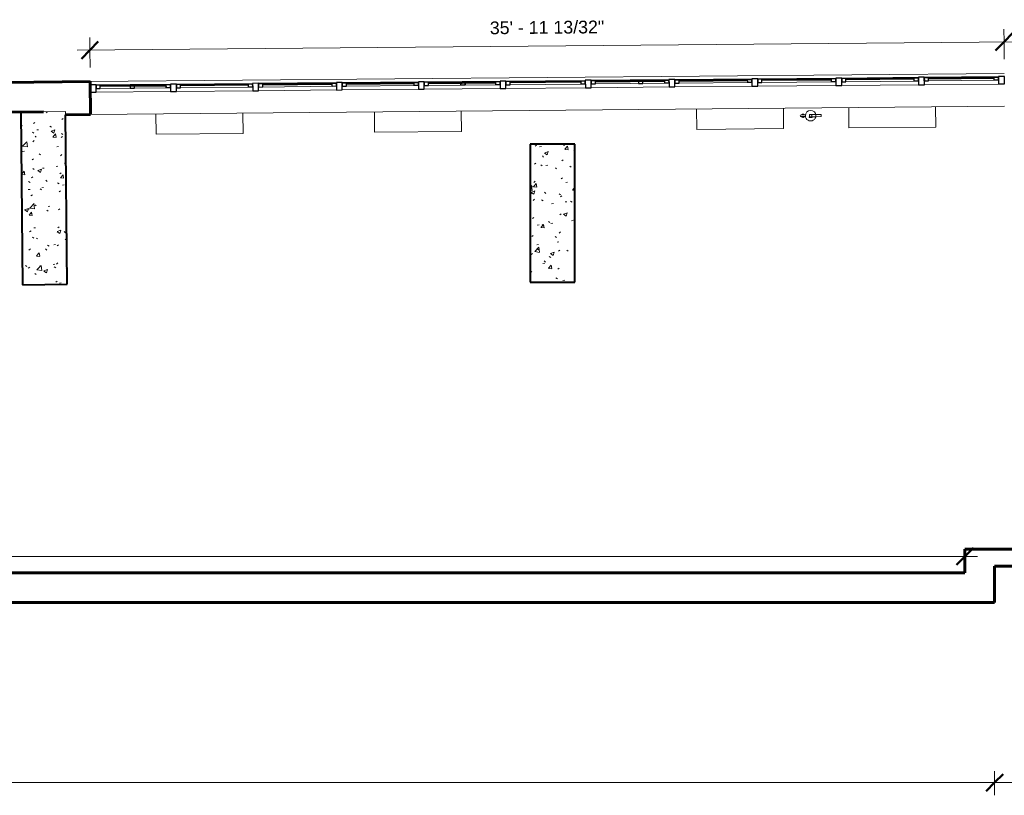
# Model space of a CAD drawing. Header units: inches. Extents: x -1858 to 52, y -52 to 865.
# Tile 4 of 11: x -1238 to -773, y -52 to 314. Entities that reach past the tile are written whole.
import ezdxf

# ---------------------------------------------------------------- set-up
doc = ezdxf.new("R2010")
doc.units = ezdxf.units.IN
doc.header["$MEASUREMENT"] = 0
for name, color, linetype, lineweight in [('A-ANNO-DIMS', 211, 'Continuous', 9), ('A-ANNO-DIMS-64', 211, 'Continuous', 9), ('A-GLAZ', 151, 'Continuous', 18), ('A-GLAZ-CWMG', 51, 'Continuous', 9), ('A-WALL', 113, 'Continuous', 18), ('M-EQPM', 50, 'Continuous', 9), ('Q-SPCQ', 91, 'Continuous', 9), ('S-COLS', 52, 'Continuous', 9)]:
    doc.layers.add(name, color=color, linetype=linetype, lineweight=lineweight)
doc.styles.add('Arial', font='arial.ttf', dxfattribs={"height": 6})
doc.dimstyles.new('Linear_-_3_32__Arial', dxfattribs={"dimscale": 12, "dimtxt": 6.121556, "dimasz": 0.666667, "dimexe": 0.5, "dimexo": 0.333333, "dimgap": 0.333333, "dimtad": 1, "dimdec": 5, "dimrnd": 0.03125, "dimzin": 1, "dimdsep": 46, "dimlunit": 4, "dimtxsty": 'Arial', "dimblk1": 'OBLIQUE', "dimblk2": 'OBLIQUE', "dimsah": 1, "dimcen": 0.09, "dimdle": 0.5, "dimazin": 0, "dimtfac": 1, "dimtdec": 4, "dimtix": 1, "dimtmove": 0, "dimatfit": 3, "dimfxl": 1, "dimtvp": 1, "dimtfill": 1, "dimfrac": 2, "dimtolj": 1, "dimtzin": 0, "dimarcsym": 2})

# ---------------------------------------------------------------- blocks, each defined once
blk = doc.blocks.new('Radiator - Hydronic Fin Tube - 0-3_4_ NPT-481698-GFL')
at = {"layer": 'M-EQPM'}
for p, q in [((-36, 7.75), (-36, 17.375)), ((-36, 17.375), (5, 17.375)), ((5, 17.375), (5, 7.75))]:
    blk.add_line(p, q, dxfattribs=at)
blk = doc.blocks.new('Concrete-Rectangular-Column - 10 1_4_ x 2_-469150-GFL')
at = {"layer": 'S-COLS'}
h = blk.add_hatch(dxfattribs=at)
h.set_pattern_fill('FP_4', color=256, style=0, pattern_type=2)
h.set_pattern_definition([(50, (986.124, -222.532), (18.36206, -1.60683), [1.92, -21.12]), (355, (986.124, -222.532), (-3.55226, 19.25587), [1.536, -16.896]), (100.451, (987.654, -222.666), (14.8102, 17.6493), [1.632, -17.949]), (46.184, (986.124, -217.412), (27.32125, -4.2376), [2.88, -31.68]), (96.636, (988.4, -217.766), (23.92754, 24.9372), [2.448, -26.924]), (351.184, (986.124, -217.412), (23.92765, 24.9374), [2.304, -25.344]), (21, (988.684, -218.692), (15.2808, -10.30746), [1.92, -21.12]), (326, (988.684, -218.692), (6.22856, 18.56374), [1.536, -16.896]), (71.451, (989.957, -219.551), (21.50985, 8.25628), [1.632, -17.949]), (37.5, (986.124, -222.532), (0.311095, 8.522537), [0.8448, -15.846, 0.8448, -16.307, -16.96]), (37.5, (986.124, -222.532), (0.311095, 8.522537), [-33.843, 0.8448, -16.115]), (7.5, (986.124, -222.532), (6.73464, 10.09743), [0.8448, -8.934, 0.8448, -15.462, -6.464]), (7.5, (986.124, -222.532), (6.73464, 10.09743), [-26.086, 0.8448, -5.619]), (327.5, (980.415, -222.532), (13.666107, -0.577186), [0.8448, -5.555, 0.8448, -19.123, -26.496]), (327.5, (980.415, -222.532), (13.666107, -0.577186), [-26.368, 0.8448, -25.651]), (317.5, (977.855, -222.532), (14.92985, 2.56286), [0.8448, -7.475, 0.8448, -12.416, -18.816]), (317.5, (977.855, -222.532), (14.92985, 2.56286), [-21.581, 0.8448, -17.971])])
h.paths.add_polyline_path([(10.515625, -32.578125), (10.515625, 32.578125), (-10.515625, 32.578125), (-10.515625, -32.578125)])
at = {"layer": 'S-COLS', "lineweight": 40}
for p, q in [((10.515625, 32.578125), (-10.515625, 32.578125)), ((-10.515625, 32.578125), (-10.515625, -32.578125)), ((10.515625, -32.578125), (10.515625, 32.578125)), ((-10.515625, -32.578125), (10.515625, -32.578125))]:
    blk.add_line(p, q, dxfattribs=at)
blk = doc.blocks.new('Fire Extinguisher - EX-5_-473293-GFL')
at = {"layer": 'Q-SPCQ'}
for p, q in [((-868.86, 268.91), (-866.86, 268.93)), ((-866.85, 268.18), (-868.85, 268.16)), ((-867.31, 268.92), (-868.6, 268.91)), ((-868.6, 268.16), (-867.3, 268.17)), ((-866.86, 268.93), (-866.85, 268.18)), ((-863.64, 268.08), (-865.06, 268.07)), ((-865.06, 268.07), (-865.06, 267.75)), ((-865.06, 267.75), (-863.64, 267.76)), ((-864.86, 269.07), (-861.92, 269.1)), ((-864.85, 268.07), (-864.86, 269.07)), ((-861.94, 268.1), (-864.85, 268.07)), ((-863.85, 268.08), (-863.86, 269.08)), ((-863.64, 267.76), (-863.64, 268.08)), ((-861.86, 269.1), (-859.36, 269.12)), ((-861.85, 268.1), (-861.86, 269.1)), ((-859.35, 268.12), (-861.85, 268.1)), ((-859.36, 269.12), (-859.35, 268.12))]:
    blk.add_line(p, q, dxfattribs=at)
blk.add_circle((-864.36, 268.57), 0.5, dxfattribs=at)
for centre, radius, start, end in [((-864.36, 268.57), 2.5, 0.5656, 180.5656), ((-868.86, 268.53), 0.376, 90.5656, 270.5656), ((-864.36, 268.57), 2.5, 180.5656, 0.5656)]:
    blk.add_arc(centre, radius, start, end, dxfattribs=at)
for points in [[(-868.6, 268.91), (-868.58, 268.96), (-868.51, 269.05), (-868.37, 269.17), (-868.22, 269.25), (-868.04, 269.29), (-867.83, 269.29), (-867.62, 269.22), (-867.44, 269.1), (-867.35, 268.99), (-867.31, 268.92)], [(-867.3, 268.17), (-867.33, 268.12), (-867.4, 268.03), (-867.53, 267.91), (-867.69, 267.83), (-867.87, 267.78), (-868.08, 267.79), (-868.29, 267.86), (-868.47, 267.98), (-868.56, 268.09), (-868.6, 268.16)]]:
    blk.add_open_spline(points, degree=3, knots=[0, 0, 0, 0, 0.111111, 0.222222, 0.333333, 0.444444, 0.583333, 0.722222, 0.861111, 1, 1, 1, 1], dxfattribs=at)
blk = doc.blocks.new('Curtain Wall-Awning - Curtain Wall-Awning 2-482107-GFL')
at = {"layer": 'A-GLAZ', "lineweight": 30}
for p, q in [((-18, -1.5), (-18, 0)), ((-18, 0), (-16, 0)), ((-18, 0), (-18, -1.5)), ((-16, 0), (-16, -1.5)), ((16, 0), (16, -1.5)), ((18, 0), (16, 0)), ((18, -1.5), (18, 0)), ((18, -1.5), (18, 0)), ((-16, -1.5), (-18, -1.5)), ((16, -1.5), (18, -1.5))]:
    blk.add_line(p, q, dxfattribs=at)
at = {"layer": 'A-GLAZ', "lineweight": 9}
for p, q in [((18, 0), (-18, 0)), ((-18, -1.5), (18, -1.5))]:
    blk.add_line(p, q, dxfattribs=at)
at = {"layer": 'A-GLAZ', "lineweight": 40}
blk.add_line((-16, -1), (16, -1), dxfattribs=at)
blk = doc.blocks.new('Curtain Wall-Awning - Curtain Wall-Awning 2-482106-GFL')
at = {"layer": 'A-GLAZ', "lineweight": 30}
for p, q in [((-18.375, -1.5), (-18.375, 0)), ((-18.375, 0), (-16.375, 0)), ((-18.375, 0), (-18.375, -1.5)), ((-16.375, 0), (-16.375, -1.5)), ((16.375, 0), (16.375, -1.5)), ((18.375, 0), (16.375, 0)), ((18.375, -1.5), (18.375, 0)), ((18.375, -1.5), (18.375, 0)), ((-16.375, -1.5), (-18.375, -1.5)), ((16.375, -1.5), (18.375, -1.5))]:
    blk.add_line(p, q, dxfattribs=at)
at = {"layer": 'A-GLAZ', "lineweight": 9}
for p, q in [((18.375, 0), (-18.375, 0)), ((-18.375, -1.5), (18.375, -1.5))]:
    blk.add_line(p, q, dxfattribs=at)
at = {"layer": 'A-GLAZ', "lineweight": 40}
blk.add_line((-16.375, -1), (16.375, -1), dxfattribs=at)
blk = doc.blocks.new('Curtain Wall-Awning - Curtain Wall-Awning 2-482105-GFL')
at = {"layer": 'A-GLAZ', "lineweight": 30}
for p, q in [((-18, -1.5), (-18, 0)), ((-18, 0), (-16, 0)), ((-18, 0), (-18, -1.5)), ((-16, 0), (-16, -1.5)), ((16, 0), (16, -1.5)), ((18, 0), (16, 0)), ((18, -1.5), (18, 0)), ((18, -1.5), (18, 0)), ((-16, -1.5), (-18, -1.5)), ((16, -1.5), (18, -1.5))]:
    blk.add_line(p, q, dxfattribs=at)
at = {"layer": 'A-GLAZ', "lineweight": 9}
for p, q in [((18, 0), (-18, 0)), ((-18, -1.5), (18, -1.5))]:
    blk.add_line(p, q, dxfattribs=at)
at = {"layer": 'A-GLAZ', "lineweight": 40}
blk.add_line((-16, -1), (16, -1), dxfattribs=at)
blk = doc.blocks.new('Curtain Wall-Awning - Curtain Wall-Awning 2-482104-GFL')
at = {"layer": 'A-GLAZ', "lineweight": 30}
for p, q in [((-17.58, -1.5), (-17.58, 0)), ((-17.58, 0), (-15.58, 0)), ((-17.58, 0), (-17.58, -1.5)), ((-15.58, 0), (-15.58, -1.5)), ((15.58, 0), (15.58, -1.5)), ((17.58, 0), (15.58, 0)), ((17.58, -1.5), (17.58, 0)), ((17.58, -1.5), (17.58, 0)), ((-15.58, -1.5), (-17.58, -1.5)), ((15.58, -1.5), (17.58, -1.5))]:
    blk.add_line(p, q, dxfattribs=at)
at = {"layer": 'A-GLAZ', "lineweight": 9}
for p, q in [((17.58, 0), (-17.58, 0)), ((-17.58, -1.5), (17.58, -1.5))]:
    blk.add_line(p, q, dxfattribs=at)
at = {"layer": 'A-GLAZ', "lineweight": 40}
blk.add_line((-15.58, -1), (15.58, -1), dxfattribs=at)
blk = doc.blocks.new('Curtain Wall-Awning - Curtain Wall-Awning 2-482103-GFL')
at = {"layer": 'A-GLAZ', "lineweight": 30}
for p, q in [((-9.53, -1.5), (-9.53, 0)), ((-9.53, 0), (-7.53, 0)), ((-9.53, 0), (-9.53, -1.5)), ((-7.53, 0), (-7.53, -1.5)), ((7.53, 0), (7.53, -1.5)), ((9.53, 0), (7.53, 0)), ((9.53, -1.5), (9.53, 0)), ((9.53, -1.5), (9.53, 0)), ((-7.53, -1.5), (-9.53, -1.5)), ((7.53, -1.5), (9.53, -1.5))]:
    blk.add_line(p, q, dxfattribs=at)
at = {"layer": 'A-GLAZ', "lineweight": 9}
for p, q in [((9.53, 0), (-9.53, 0)), ((-9.53, -1.5), (9.53, -1.5))]:
    blk.add_line(p, q, dxfattribs=at)
at = {"layer": 'A-GLAZ', "lineweight": 40}
blk.add_line((-7.53, -1), (7.53, -1), dxfattribs=at)
blk = doc.blocks.new('Rectangular Mullion - 2_5_ x 5_ rectangular 2-482092-GFL')
at = {"layer": 'A-GLAZ-CWMG', "lineweight": 30}
for p, q in [((-2.75, 1.75), (0, 1.75)), ((-2.75, -1.75), (-2.75, 1.75)), ((0, 1.75), (0, -1.75)), ((0, -1.75), (-2.75, -1.75))]:
    blk.add_line(p, q, dxfattribs=at)
blk = doc.blocks.new('Rectangular Mullion - 2_5_ x 5_ rectangular 2-482011-GFL')
at = {"layer": 'A-GLAZ-CWMG'}
for p, q in [((-1085.43, 284.22), (-1049.44, 284.55)), ((-1085.4, 280.72), (-1049.41, 281.05))]:
    blk.add_line(p, q, dxfattribs=at)
blk = doc.blocks.new('Rectangular Mullion - 2_5_ x 5_ rectangular 2-482084-GFL')
at = {"layer": 'A-GLAZ-CWMG', "lineweight": 30}
for p, q in [((-1.25, 1.75), (1.5, 1.75)), ((-1.25, -1.75), (-1.25, 1.75)), ((1.5, 1.75), (1.5, -1.75)), ((1.5, -1.75), (-1.25, -1.75))]:
    blk.add_line(p, q, dxfattribs=at)
blk = doc.blocks.new('Rectangular Mullion - 2_5_ x 5_ rectangular 2-482012-GFL')
at = {"layer": 'A-GLAZ-CWMG'}
for p, q in [((-1124.93, 283.86), (-1088.18, 284.2)), ((-1124.89, 280.36), (-1088.15, 280.7))]:
    blk.add_line(p, q, dxfattribs=at)
blk = doc.blocks.new('Rectangular Mullion - 2_5_ x 5_ rectangular 2-481773-GFL')
at = {"layer": 'A-GLAZ-CWMG'}
for p, q in [((-1163.67, 283.51), (-1127.68, 283.84)), ((-1163.64, 280.01), (-1127.64, 280.34))]:
    blk.add_line(p, q, dxfattribs=at)
blk = doc.blocks.new('Rectangular Mullion - 2_5_ x 5_ rectangular 2-481774-GFL')
at = {"layer": 'A-GLAZ-CWMG'}
for p, q in [((-1201.58, 283.17), (-1166.42, 283.49)), ((-1201.55, 279.67), (-1166.39, 279.99))]:
    blk.add_line(p, q, dxfattribs=at)
blk = doc.blocks.new('Rectangular Mullion - 2_5_ x 5_ rectangular 2-482094-GFL')
at = {"layer": 'A-GLAZ-CWMG', "lineweight": 30}
for p, q in [((0, 1.75), (-2.75, 1.75)), ((-2.75, 1.75), (-2.75, -1.75)), ((0, -1.75), (0, 1.75)), ((-2.75, -1.75), (0, -1.75))]:
    blk.add_line(p, q, dxfattribs=at)
blk = doc.blocks.new('Curtain Wall-Awning - Curtain Wall-Awning 2-484280-GFL')
at = {"layer": 'A-GLAZ', "lineweight": 30}
for p, q in [((-17.51, -1.5), (-17.51, 0)), ((-17.51, 0), (-15.51, 0)), ((-17.51, 0), (-17.51, -1.5)), ((-15.51, 0), (-15.51, -1.5)), ((15.51, 0), (15.51, -1.5)), ((17.51, 0), (15.51, 0)), ((17.51, -1.5), (17.51, 0)), ((17.51, -1.5), (17.51, 0)), ((-15.51, -1.5), (-17.51, -1.5)), ((15.51, -1.5), (17.51, -1.5))]:
    blk.add_line(p, q, dxfattribs=at)
at = {"layer": 'A-GLAZ', "lineweight": 9}
for p, q in [((17.51, 0), (-17.51, 0)), ((-17.51, -1.5), (17.51, -1.5))]:
    blk.add_line(p, q, dxfattribs=at)
at = {"layer": 'A-GLAZ', "lineweight": 40}
blk.add_line((-15.51, -1), (15.51, -1), dxfattribs=at)
blk = doc.blocks.new('Curtain Wall-Awning - Curtain Wall-Awning 2-484281-GFL')
at = {"layer": 'A-GLAZ', "lineweight": 30}
for p, q in [((-18.4375, -1.5), (-18.4375, 0)), ((-18.4375, 0), (-16.4375, 0)), ((-18.4375, 0), (-18.4375, -1.5)), ((-16.4375, 0), (-16.4375, -1.5)), ((16.4375, 0), (16.4375, -1.5)), ((18.4375, 0), (16.4375, 0)), ((18.4375, -1.5), (18.4375, 0)), ((18.4375, -1.5), (18.4375, 0)), ((-16.4375, -1.5), (-18.4375, -1.5)), ((16.4375, -1.5), (18.4375, -1.5))]:
    blk.add_line(p, q, dxfattribs=at)
at = {"layer": 'A-GLAZ', "lineweight": 9}
for p, q in [((18.4375, 0), (-18.4375, 0)), ((-18.4375, -1.5), (18.4375, -1.5))]:
    blk.add_line(p, q, dxfattribs=at)
at = {"layer": 'A-GLAZ', "lineweight": 40}
blk.add_line((-16.4375, -1), (16.4375, -1), dxfattribs=at)
blk = doc.blocks.new('Curtain Wall-Awning - Curtain Wall-Awning 2-484282-GFL')
at = {"layer": 'A-GLAZ', "lineweight": 30}
for p, q in [((-18.1875, -1.5), (-18.1875, 0)), ((-18.1875, 0), (-16.1875, 0)), ((-18.1875, 0), (-18.1875, -1.5)), ((-16.1875, 0), (-16.1875, -1.5)), ((16.1875, 0), (16.1875, -1.5)), ((18.1875, 0), (16.1875, 0)), ((18.1875, -1.5), (18.1875, 0)), ((18.1875, -1.5), (18.1875, 0)), ((-16.1875, -1.5), (-18.1875, -1.5)), ((16.1875, -1.5), (18.1875, -1.5))]:
    blk.add_line(p, q, dxfattribs=at)
at = {"layer": 'A-GLAZ', "lineweight": 9}
for p, q in [((18.1875, 0), (-18.1875, 0)), ((-18.1875, -1.5), (18.1875, -1.5))]:
    blk.add_line(p, q, dxfattribs=at)
at = {"layer": 'A-GLAZ', "lineweight": 40}
blk.add_line((-16.1875, -1), (16.1875, -1), dxfattribs=at)
blk = doc.blocks.new('Curtain Wall-Awning - Curtain Wall-Awning 2-484283-GFL')
at = {"layer": 'A-GLAZ', "lineweight": 30}
for p, q in [((-18.37, -1.5), (-18.37, 0)), ((-18.37, 0), (-16.37, 0)), ((-18.37, 0), (-18.37, -1.5)), ((-16.37, 0), (-16.37, -1.5)), ((16.37, 0), (16.37, -1.5)), ((18.37, 0), (16.37, 0)), ((18.37, -1.5), (18.37, 0)), ((18.37, -1.5), (18.37, 0)), ((-16.37, -1.5), (-18.37, -1.5)), ((16.37, -1.5), (18.37, -1.5))]:
    blk.add_line(p, q, dxfattribs=at)
at = {"layer": 'A-GLAZ', "lineweight": 9}
for p, q in [((18.37, 0), (-18.37, 0)), ((-18.37, -1.5), (18.37, -1.5))]:
    blk.add_line(p, q, dxfattribs=at)
at = {"layer": 'A-GLAZ', "lineweight": 40}
blk.add_line((-16.37, -1), (16.37, -1), dxfattribs=at)
blk = doc.blocks.new('Rectangular Mullion - 2_5_ x 5_ rectangular 2-483208-GFL')
at = {"layer": 'A-GLAZ-CWMG'}
for p, q in [((-810.72, 286.72), (-775.7, 287.03)), ((-810.68, 283.22), (-775.67, 283.53))]:
    blk.add_line(p, q, dxfattribs=at)
blk = doc.blocks.new('Rectangular Mullion - 2_5_ x 5_ rectangular 2-483219-GFL')
at = {"layer": 'A-GLAZ-CWMG'}
for p, q in [((-889.34, 286), (-852.46, 286.34)), ((-889.31, 282.5), (-852.43, 282.84))]:
    blk.add_line(p, q, dxfattribs=at)
blk = doc.blocks.new('Rectangular Mullion - 2_5_ x 5_ rectangular 2-483220-GFL')
at = {"layer": 'A-GLAZ-CWMG'}
for p, q in [((-928.46, 285.65), (-892.09, 285.98)), ((-928.43, 282.15), (-892.06, 282.48))]:
    blk.add_line(p, q, dxfattribs=at)
blk = doc.blocks.new('Rectangular Mullion - 2_5_ x 5_ rectangular 2-483495-GFL')
at = {"layer": 'A-GLAZ-CWMG'}
for p, q in [((-967.95, 285.29), (-931.21, 285.62)), ((-967.92, 281.79), (-931.18, 282.12))]:
    blk.add_line(p, q, dxfattribs=at)
blk = doc.blocks.new('Curtain Wall-Awning - Curtain Wall-Awning 2-484293-GFL')
at = {"layer": 'A-GLAZ', "lineweight": 30}
for p, q in [((-7.16, -1.5), (-7.16, 0)), ((-7.16, 0), (-5.16, 0)), ((-7.16, 0), (-7.16, -1.5)), ((-5.16, 0), (-5.16, -1.5)), ((5.16, 0), (5.16, -1.5)), ((7.16, 0), (5.16, 0)), ((7.16, -1.5), (7.16, 0)), ((7.16, -1.5), (7.16, 0)), ((-5.16, -1.5), (-7.16, -1.5)), ((5.16, -1.5), (7.16, -1.5))]:
    blk.add_line(p, q, dxfattribs=at)
at = {"layer": 'A-GLAZ', "lineweight": 9}
for p, q in [((7.16, 0), (-7.16, 0)), ((-7.16, -1.5), (7.16, -1.5))]:
    blk.add_line(p, q, dxfattribs=at)
at = {"layer": 'A-GLAZ', "lineweight": 40}
blk.add_line((-5.16, -1), (5.16, -1), dxfattribs=at)
blk = doc.blocks.new('Curtain Wall-Awning - Curtain Wall-Awning 2-484286-GFL')
at = {"layer": 'A-GLAZ', "lineweight": 30}
for p, q in [((-18.125, -1.5), (-18.125, 0)), ((-18.125, 0), (-16.125, 0)), ((-18.125, 0), (-18.125, -1.5)), ((-16.125, 0), (-16.125, -1.5)), ((16.125, 0), (16.125, -1.5)), ((18.125, 0), (16.125, 0)), ((18.125, -1.5), (18.125, 0)), ((18.125, -1.5), (18.125, 0)), ((-16.125, -1.5), (-18.125, -1.5)), ((16.125, -1.5), (18.125, -1.5))]:
    blk.add_line(p, q, dxfattribs=at)
at = {"layer": 'A-GLAZ', "lineweight": 9}
for p, q in [((18.125, 0), (-18.125, 0)), ((-18.125, -1.5), (18.125, -1.5))]:
    blk.add_line(p, q, dxfattribs=at)
at = {"layer": 'A-GLAZ', "lineweight": 40}
blk.add_line((-16.125, -1), (16.125, -1), dxfattribs=at)
blk = doc.blocks.new('Rectangular Mullion - 2_5_ x 5_ rectangular 2-477107-GFL')
at = {"layer": 'A-GLAZ-CWMG'}
for p, q in [((-1788.01, 157.03), (-1788.01, 120.78)), ((-1784.51, 157.03), (-1784.51, 120.78))]:
    blk.add_line(p, q, dxfattribs=at)
blk = doc.blocks.new('Rectangular Mullion - 2_5_ x 5_ rectangular 2-484278-GFL')
at = {"layer": 'A-GLAZ-CWMG', "lineweight": 30}
for p, q in [((-1.25, 1.75), (1.5, 1.75)), ((-1.25, -1.75), (-1.25, 1.75)), ((1.5, 1.75), (1.5, -1.75)), ((1.5, -1.75), (-1.25, -1.75))]:
    blk.add_line(p, q, dxfattribs=at)
blk = doc.blocks.new('Curtain Wall-Awning - Curtain Wall-Awning 2-484287-GFL')
at = {"layer": 'A-GLAZ', "lineweight": 30}
for p, q in [((-17.875, -1.5), (-17.875, 0)), ((-17.875, 0), (-15.875, 0)), ((-17.875, 0), (-17.875, -1.5)), ((-15.875, 0), (-15.875, -1.5)), ((15.875, 0), (15.875, -1.5)), ((17.875, 0), (15.875, 0)), ((17.875, -1.5), (17.875, 0)), ((17.875, -1.5), (17.875, 0)), ((-15.875, -1.5), (-17.875, -1.5)), ((15.875, -1.5), (17.875, -1.5))]:
    blk.add_line(p, q, dxfattribs=at)
at = {"layer": 'A-GLAZ', "lineweight": 9}
for p, q in [((17.875, 0), (-17.875, 0)), ((-17.875, -1.5), (17.875, -1.5))]:
    blk.add_line(p, q, dxfattribs=at)
at = {"layer": 'A-GLAZ', "lineweight": 40}
blk.add_line((-15.875, -1), (15.875, -1), dxfattribs=at)
blk = doc.blocks.new('Rectangular Mullion - 2_5_ x 5_ rectangular 2-483522-GFL')
at = {"layer": 'A-GLAZ-CWMG'}
for p, q in [((-1046.69, 284.57), (-1010.94, 284.9)), ((-1046.66, 281.07), (-1010.91, 281.4))]:
    blk.add_line(p, q, dxfattribs=at)
blk = doc.blocks.new('Curtain Wall-Awning - Curtain Wall-Awning 2-484288-GFL')
at = {"layer": 'A-GLAZ', "lineweight": 30}
for p, q in [((-18.75, -1.5), (-18.75, 0)), ((-18.75, 0), (-16.75, 0)), ((-18.75, 0), (-18.75, -1.5)), ((-16.75, 0), (-16.75, -1.5)), ((16.75, 0), (16.75, -1.5)), ((18.75, 0), (16.75, 0)), ((18.75, -1.5), (18.75, 0)), ((18.75, -1.5), (18.75, 0)), ((-16.75, -1.5), (-18.75, -1.5)), ((16.75, -1.5), (18.75, -1.5))]:
    blk.add_line(p, q, dxfattribs=at)
at = {"layer": 'A-GLAZ', "lineweight": 9}
for p, q in [((18.75, 0), (-18.75, 0)), ((-18.75, -1.5), (18.75, -1.5))]:
    blk.add_line(p, q, dxfattribs=at)
at = {"layer": 'A-GLAZ', "lineweight": 40}
blk.add_line((-16.75, -1), (16.75, -1), dxfattribs=at)
blk = doc.blocks.new('Rectangular Mullion - 2_5_ x 5_ rectangular 2-483524-GFL')
at = {"layer": 'A-GLAZ-CWMG'}
for p, q in [((-1008.19, 284.92), (-970.7, 285.26)), ((-1008.16, 281.42), (-970.67, 281.76))]:
    blk.add_line(p, q, dxfattribs=at)
blk = doc.blocks.new('Curtain Wall-Awning - Curtain Wall-Awning 2-484292-GFL')
at = {"layer": 'A-GLAZ', "lineweight": 30}
for p, q in [((-9.62, -1.5), (-9.62, 0)), ((-9.62, 0), (-7.62, 0)), ((-9.62, 0), (-9.62, -1.5)), ((-7.62, 0), (-7.62, -1.5)), ((7.62, 0), (7.62, -1.5)), ((9.62, 0), (7.62, 0)), ((9.62, -1.5), (9.62, 0)), ((9.62, -1.5), (9.62, 0)), ((-7.62, -1.5), (-9.62, -1.5)), ((7.62, -1.5), (9.62, -1.5))]:
    blk.add_line(p, q, dxfattribs=at)
at = {"layer": 'A-GLAZ', "lineweight": 9}
for p, q in [((9.62, 0), (-9.62, 0)), ((-9.62, -1.5), (9.62, -1.5))]:
    blk.add_line(p, q, dxfattribs=at)
at = {"layer": 'A-GLAZ', "lineweight": 40}
blk.add_line((-7.62, -1), (7.62, -1), dxfattribs=at)
blk = doc.blocks.new('DIMBLOCK1-GFL')
at = {"layer": 'A-ANNO-DIMS-64', "transparency": 16777216}
for p, q in [((-1780.39, 60.56), (-785.57, 60.56)), ((-1774.39, 60.56), (-1774.39, 62.22)), ((-1774.39, 60.56), (-1774.39, 54.56)), ((-791.57, 60.56), (-791.57, 62.22)), ((-791.57, 60.56), (-791.57, 54.56))]:
    blk.add_line(p, q, dxfattribs=at)
at = {"layer": 'A-ANNO-DIMS-64', "lineweight": 50, "transparency": 16777216}
for p, q in [((-1774.39, 60.56), (-1778.39, 56.56)), ((-1774.39, 60.56), (-1770.39, 64.56)), ((-791.57, 60.56), (-795.57, 56.56)), ((-791.57, 60.56), (-787.57, 64.56))]:
    blk.add_line(p, q, dxfattribs=at)
at = {"layer": 'A-ANNO-DIMS-64', "color": 0, "transparency": 16777216, "insert": (-1309.86, 72.35), "char_height": 6, "width": 64.5306, "attachment_point": 1, "line_spacing_factor": 0.941778, "style": 'Arial', "bg_fill": 3, "box_fill_scale": 1.25, "bg_fill_color": 256, "bg_fill_true_color": 13158600, "bg_fill_transparency": 0}
blk.add_mtext('81\' - 10 13/16"', dxfattribs=at)
blk = doc.blocks.new('_Oblique')
at = {"color": 0, "linetype": 'ByBlock', "lineweight": -2}
blk.add_line((-0.5, -0.5), (0.5, 0.5), dxfattribs=at)
blk = doc.blocks.new('DIMBLOCK14-GFL')
at = {"layer": 'A-ANNO-DIMS-64', "transparency": 16777216}
for p, q in [((-1788.39, -46.22), (-1788.39, -40.8)), ((-777.57, -46.22), (-777.57, -40.8)), ((-1794.39, -46.22), (-777.57, -46.22)), ((-1788.39, -46.22), (-1788.39, -52.22)), ((-777.57, -46.22), (-777.57, -52.22))]:
    blk.add_line(p, q, dxfattribs=at)
at = {"layer": 'A-ANNO-DIMS-64', "lineweight": 50, "transparency": 16777216}
for p, q in [((-1788.39, -46.22), (-1792.39, -50.22)), ((-1788.39, -46.22), (-1784.39, -42.22)), ((-777.57, -46.22), (-781.57, -50.22)), ((-777.57, -46.22), (-773.57, -42.22))]:
    blk.add_line(p, q, dxfattribs=at)
at = {"layer": 'A-ANNO-DIMS-64', "color": 0, "transparency": 16777216, "insert": (-1307.56, -34.43), "char_height": 6, "width": 58.993, "attachment_point": 1, "line_spacing_factor": 0.941778, "style": 'Arial', "bg_fill": 3, "box_fill_scale": 1.25, "bg_fill_color": 256, "bg_fill_true_color": 13158600, "bg_fill_transparency": 0}
blk.add_mtext('84\' - 2 13/16"', dxfattribs=at)
blk = doc.blocks.new('DIMBLOCK15-GFL')
at = {"layer": 'A-ANNO-DIMS-64', "transparency": 16777216}
for p, q in [((-777.57, -46.22), (-777.57, -40.8)), ((-777.57, -46.22), (-509.07, -46.22)), ((-777.57, -46.22), (-777.57, -52.22)), ((-509.07, -46.22), (-509.07, -42.6)), ((-509.07, -46.22), (-509.07, -52.22))]:
    blk.add_line(p, q, dxfattribs=at)
at = {"layer": 'A-ANNO-DIMS-64', "lineweight": 50, "transparency": 16777216}
for p, q in [((-777.57, -46.22), (-781.57, -50.22)), ((-777.57, -46.22), (-773.57, -42.22)), ((-509.07, -46.22), (-513.07, -50.22)), ((-509.07, -46.22), (-505.07, -42.22))]:
    blk.add_line(p, q, dxfattribs=at)
at = {"layer": 'A-ANNO-DIMS-64', "color": 0, "transparency": 16777216, "insert": (-663.28, -34.43), "char_height": 6, "width": 47.9177, "attachment_point": 1, "line_spacing_factor": 0.941778, "style": 'Arial', "bg_fill": 3, "box_fill_scale": 1.25, "bg_fill_color": 256, "bg_fill_true_color": 13158600, "bg_fill_transparency": 0}
blk.add_mtext('22\' - 4 1/2"', dxfattribs=at)
blk = doc.blocks.new('DIMBLOCK33-GFL')
at = {"layer": 'A-ANNO-DIMS-64', "transparency": 16777216}
for p, q in [((-773.1, 303.43), (-773.15, 309.43)), ((-767.1, 303.48), (-1210.48, 299.46)), ((-1204.48, 299.51), (-1204.53, 305.51)), ((-773.1, 303.43), (-773.02, 295.31)), ((-1204.48, 299.51), (-1204.4, 291.39))]:
    blk.add_line(p, q, dxfattribs=at)
at = {"layer": 'A-ANNO-DIMS-64', "lineweight": 50, "transparency": 16777216}
for p, q in [((-773.1, 303.43), (-769.13, 307.46)), ((-1204.48, 299.51), (-1200.51, 303.55)), ((-773.1, 303.43), (-777.06, 299.39)), ((-1204.48, 299.51), (-1208.44, 295.48))]:
    blk.add_line(p, q, dxfattribs=at)
at = {"layer": 'A-ANNO-DIMS-64', "color": 0, "transparency": 16777216, "insert": (-1015.78, 313.02), "char_height": 6, "width": 64.5306, "attachment_point": 1, "rotation": 0.52, "line_spacing_factor": 0.941778, "style": 'Arial', "bg_fill": 3, "box_fill_scale": 1.25, "bg_fill_color": 256, "bg_fill_true_color": 13158600, "bg_fill_transparency": 0}
blk.add_mtext('35\' - 11 13/32"', dxfattribs=at)

msp = doc.modelspace()

# ---------------------------------------------------------------- hatches: boundary and pattern name
at = {"layer": 'S-COLS'}
h = msp.add_hatch(dxfattribs=at)
h.set_pattern_fill('FP_1', color=256, style=0, pattern_type=2)
h.set_pattern_definition([(50, (0, 0), (18.36206, -1.60683), [1.92, -21.12]), (355, (0, 0), (-3.55226, 19.25587), [1.536, -16.896]), (100.451, (1.53, -0.134), (14.8102, 17.64929), [1.632, -17.949]), (46.184, (0, 5.12), (27.32125, -4.2376), [2.88, -31.68]), (96.636, (2.277, 4.767), (23.92754, 24.93717), [2.448, -26.924]), (351.184, (0, 5.12), (23.92765, 24.9374), [2.304, -25.344]), (21, (2.56, 3.84), (15.28081, -10.30746), [1.92, -21.12]), (326, (2.56, 3.84), (6.22856, 18.56374), [1.536, -16.896]), (71.451, (3.833, 2.981), (21.50985, 8.25628), [1.632, -17.949]), (37.5, (0, 0), (0.311095, 8.522537), [0.8448, -15.846, 0.8448, -16.307, -16.96]), (37.5, (0, 0), (0.311095, 8.522537), [-33.843, 0.8448, -16.115]), (7.5, (0, 0), (6.734636, 10.09743), [0.8448, -8.934, 0.8448, -15.462, -6.464]), (7.5, (0, 0), (6.734636, 10.09743), [-26.086, 0.8448, -5.619]), (327.5, (-5.709, 0), (13.666107, -0.577186), [0.8448, -5.555, 0.8448, -19.123, -26.496]), (327.5, (-5.709, 0), (13.666107, -0.577186), [-26.368, 0.8448, -25.651]), (317.5, (-8.269, 0), (14.92985, 2.56286), [0.8448, -7.475, 0.8448, -12.416, -18.816]), (317.5, (-8.269, 0), (14.92985, 2.56286), [-21.581, 0.8448, -17.971])])
h.paths.add_polyline_path([(-1236.264086, 188.798652), (-1215.233702, 188.989528), (-1215.973843, 270.536951), (-1237.004227, 270.346075)])

# ---------------------------------------------------------------- linework, layer by layer
at = {"layer": 'A-WALL'}
for p, q in [((-1204.34259, 284.643095), (-772.962995, 288.558381)), ((-1226.332402, 270.442934), (-1215.973843, 270.536951)), ((-1215.973843, 270.536951), (-1215.960229, 269.037012)), ((-772.82232, 273.059019), (-1204.201915, 269.143733))]:
    msp.add_line(p, q, dxfattribs=at)
at = {"layer": 'A-WALL', "lineweight": 60}
for p, q in [((-1204.34259, 284.643095), (-1244.076708, 284.28246)), ((-1204.201915, 269.143733), (-1204.34259, 284.643095)), ((-1243.949647, 270.283037), (-1226.332402, 270.442934)), ((-1215.960229, 269.037012), (-1204.201915, 269.143733)), ((-791.567503, 63.956513), (-791.567503, 52.777525)), ((-760.00173, 63.956513), (-791.567503, 63.956513)), ((-777.567503, 38.777525), (-777.567503, 55.956513)), ((-777.567503, 55.956513), (-509.067503, 55.956513)), ((-791.567503, 52.777525), (-1774.385721, 52.777525)), ((-1788.385721, 38.777525), (-777.567503, 38.777525))]:
    msp.add_line(p, q, dxfattribs=at)
at = {"layer": 'S-COLS', "lineweight": 40}
for p, q in [((-1226.332402, 270.442934), (-1237.004227, 270.346075)), ((-1237.004227, 270.346075), (-1236.264086, 188.798652)), ((-1215.233702, 188.989528), (-1215.960229, 269.037012)), ((-1236.264086, 188.798652), (-1215.233702, 188.989528))]:
    msp.add_line(p, q, dxfattribs=at)
at = {"layer": 'S-COLS'}
for p, q in [((-1215.973843, 270.536951), (-1226.332402, 270.442934)), ((-1215.960229, 269.037012), (-1215.973843, 270.536951))]:
    msp.add_line(p, q, dxfattribs=at)

# ---------------------------------------------------------------- block references
at = {"layer": 'A-GLAZ', "rotation": 180.5200134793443}
for name, p in [('Curtain Wall-Awning - Curtain Wall-Awning 2-482105-GFL', (-1145.659632, 281.925362)), ('Curtain Wall-Awning - Curtain Wall-Awning 2-482106-GFL', (-1106.536243, 282.280454)), ('Curtain Wall-Awning - Curtain Wall-Awning 2-482107-GFL', (-1067.417111, 282.635507)), ('Curtain Wall-Awning - Curtain Wall-Awning 2-484287-GFL', (-1028.797958, 282.986022)), ('Curtain Wall-Awning - Curtain Wall-Awning 2-484292-GFL', (-1037.053578, 282.911092)), ('Curtain Wall-Awning - Curtain Wall-Awning 2-484288-GFL', (-989.42901, 283.343342)), ('Curtain Wall-Awning - Curtain Wall-Awning 2-484283-GFL', (-949.564513, 283.70516)), ('Curtain Wall-Awning - Curtain Wall-Awning 2-484293-GFL', (-938.351325, 283.806933)), ('Curtain Wall-Awning - Curtain Wall-Awning 2-484282-GFL', (-910.258062, 284.061913)), ('Curtain Wall-Awning - Curtain Wall-Awning 2-484281-GFL', (-870.884684, 284.419274)), ('Curtain Wall-Awning - Curtain Wall-Awning 2-484286-GFL', (-831.573803, 284.776067)), ('Curtain Wall-Awning - Curtain Wall-Awning 2-484280-GFL', (-793.191523, 285.124432)), ('Curtain Wall-Awning - Curtain Wall-Awning 2-482104-GFL', (-1183.985991, 281.577505)), ('Curtain Wall-Awning - Curtain Wall-Awning 2-482103-GFL', (-1175.940305, 281.650529))]:
    msp.add_blockref(name, p, dxfattribs=at)
at = {"layer": 'A-GLAZ-CWMG'}
for name in ['Rectangular Mullion - 2_5_ x 5_ rectangular 2-481774-GFL', 'Rectangular Mullion - 2_5_ x 5_ rectangular 2-481773-GFL', 'Rectangular Mullion - 2_5_ x 5_ rectangular 2-482012-GFL', 'Rectangular Mullion - 2_5_ x 5_ rectangular 2-482011-GFL', 'Rectangular Mullion - 2_5_ x 5_ rectangular 2-483522-GFL', 'Rectangular Mullion - 2_5_ x 5_ rectangular 2-483524-GFL', 'Rectangular Mullion - 2_5_ x 5_ rectangular 2-483495-GFL', 'Rectangular Mullion - 2_5_ x 5_ rectangular 2-483220-GFL', 'Rectangular Mullion - 2_5_ x 5_ rectangular 2-483219-GFL', 'Rectangular Mullion - 2_5_ x 5_ rectangular 2-483208-GFL']:
    msp.add_blockref(name, (0, 0), dxfattribs=at)
at = {"layer": 'A-GLAZ-CWMG', "extrusion": (0, 0, -1), "rotation": 359.4799865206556}
for name, p in [('Rectangular Mullion - 2_5_ x 5_ rectangular 2-482084-GFL', (1164.908839, 281.750653)), ('Rectangular Mullion - 2_5_ x 5_ rectangular 2-482084-GFL', (1126.160435, 282.102341)), ('Rectangular Mullion - 2_5_ x 5_ rectangular 2-482084-GFL', (1086.662062, 282.460836)), ('Rectangular Mullion - 2_5_ x 5_ rectangular 2-484278-GFL', (1009.423756, 283.161866)), ('Rectangular Mullion - 2_5_ x 5_ rectangular 2-484278-GFL', (969.184274, 283.527087)), ('Rectangular Mullion - 2_5_ x 5_ rectangular 2-482084-GFL', (929.694762, 283.885502)), ('Rectangular Mullion - 2_5_ x 5_ rectangular 2-482084-GFL', (890.571373, 284.240594)), ('Rectangular Mullion - 2_5_ x 5_ rectangular 2-482084-GFL', (850.948005, 284.600223)), ('Rectangular Mullion - 2_5_ x 5_ rectangular 2-484278-GFL', (811.949611, 284.95418)), ('Rectangular Mullion - 2_5_ x 5_ rectangular 2-482092-GFL', (1204.313092, 281.393012))]:
    msp.add_blockref(name, p, dxfattribs=at)
at = {"layer": 'A-GLAZ-CWMG'}
for name, p, rotation in [('Rectangular Mullion - 2_5_ x 5_ rectangular 2-482094-GFL', (-1046.672222, 282.823792), 0.5200134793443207), ('Rectangular Mullion - 2_5_ x 5_ rectangular 2-477107-GFL', (-708.888784, 2072.223874), 90.5200134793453), ('Rectangular Mullion - 2_5_ x 5_ rectangular 2-482094-GFL', (-772.933497, 285.308298), 0.5200134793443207)]:
    msp.add_blockref(name, p, dxfattribs=dict(at, rotation=rotation))
at = {"layer": 'M-EQPM', "rotation": 180.520013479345}
for p in [(-1168.361158, 277.21935), (-1065.272125, 278.155006), (-913.245925, 279.534826), (-841.477965, 280.186206)]:
    msp.add_blockref('Radiator - Hydronic Fin Tube - 0-3_4_ NPT-481698-GFL', p, dxfattribs=at)
at = {"layer": 'Q-SPCQ'}
msp.add_blockref('Fire Extinguisher - EX-5_-473293-GFL', (0, 0), dxfattribs=at)
at = {"layer": 'S-COLS'}
msp.add_blockref('Concrete-Rectangular-Column - 10 1_4_ x 2_-469150-GFL', (-986.123808, 222.532493), dxfattribs=at)

# ---------------------------------------------------------------- dimensions: what is measured, and where the dimension line sits
at = {"layer": 'A-ANNO-DIMS'}
dim = msp.add_linear_dim(base=(-777.567503, -46.21543), p1=(-1788.385721, -36.802709), p2=(-777.567503, -36.802709), dimstyle='Linear_-_3_32__Arial', override={"dimpost": '<>', "dimfxl": 1010.818219}, dxfattribs=at)
dim.commit()
dim.dimension.update_dxf_attribs({"geometry": 'DIMBLOCK14-GFL', "text_midpoint": (-1282.976612, -39.111064)})

# ---------------------------------------------------------------- next in the draw order: dimensions: what is measured, and where the dimension line sits
dim = msp.add_linear_dim(base=(-1204.477557, 299.513514), p1=(-772.987952, 291.308051), p2=(-1204.367547, 287.392765), angle=0.52001348, dimstyle='Linear_-_3_32__Arial', override={"dimpost": '<>', "dimfxl": 431.397363}, dxfattribs=at)
dim.commit()
dim.dimension.update_dxf_attribs({"geometry": 'DIMBLOCK33-GFL', "text_midpoint": (-988.852238, 308.57523)})
for base, p1, p2, override, picture, middle in [((-791.567503, 60.55963), (-1774.385721, 66.216484), (-791.567503, 66.216484), {"dimpost": '<>', "dimfxl": 982.818219}, 'DIMBLOCK1-GFL', (-1282.976612, 67.663995)), ((-509.067503, -46.21543), (-777.567503, -36.802709), (-509.067503, -38.603065), {"dimpost": '<>', "dimfxl": 268.506036}, 'DIMBLOCK15-GFL', (-643.317503, -39.11311))]:
    dim = msp.add_linear_dim(base=base, p1=p1, p2=p2, dimstyle='Linear_-_3_32__Arial', override=override, dxfattribs=at)
    dim.commit()
    dim.dimension.update_dxf_attribs({"geometry": picture, "text_midpoint": middle})

doc.saveas('drawing.dxf')
